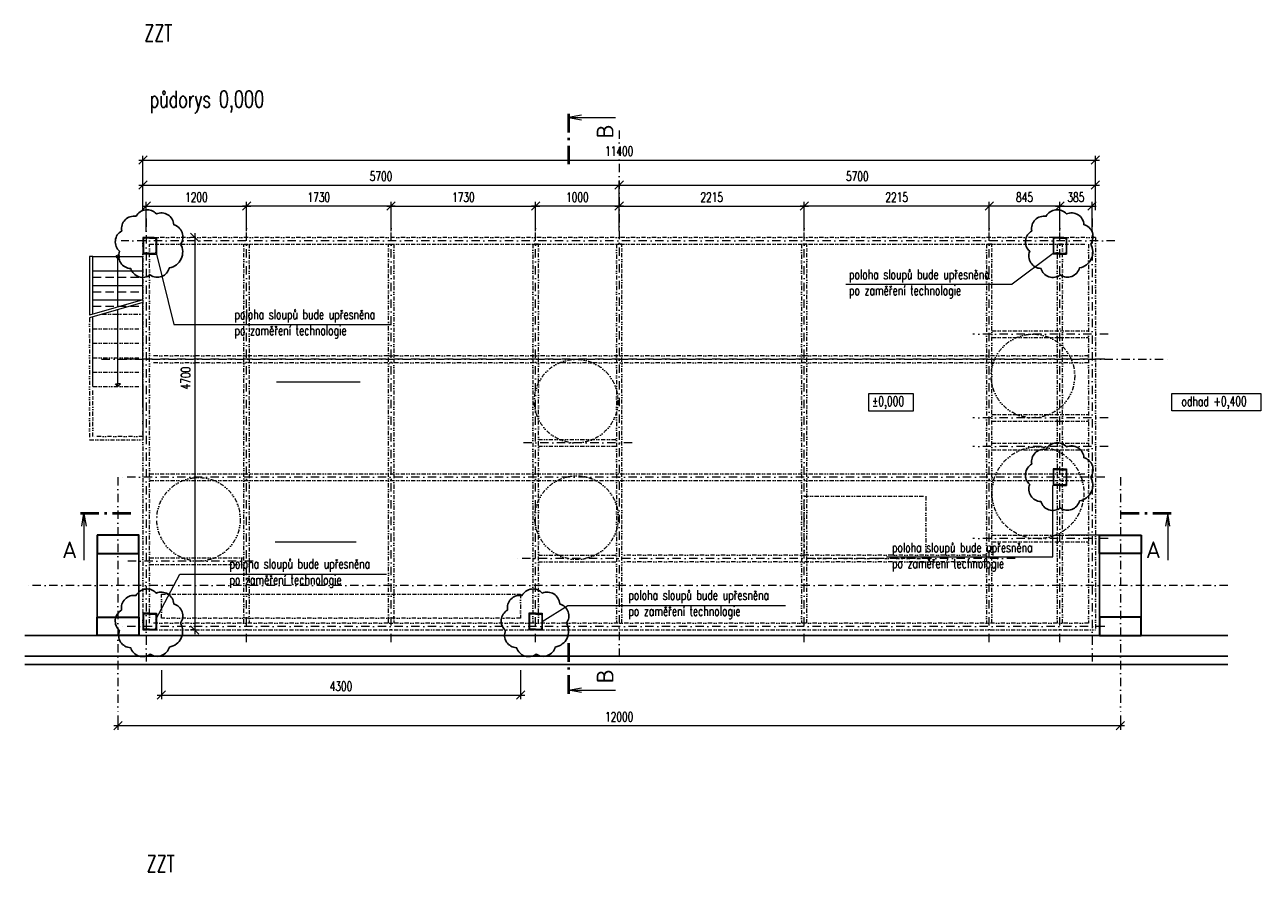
# Model space of a CAD drawing. Header units: millimetres. Extents: x 87184 to 252143, y -43579 to -2495.
# Tile 7 of 10: x 122570 to 137395, y -20175 to -10030. Entities that reach past the tile are written whole.
import ezdxf
from ezdxf.enums import TextEntityAlignment as Align

# ---------------------------------------------------------------- set-up
doc = ezdxf.new("R2010")
doc.units = ezdxf.units.MM
doc.header["$LTSCALE"] = 200
for name, pattern in [('DASHDOT', [1, 0.5, -0.25, 0, -0.25]), ('DASHED', [0.75, 0.5, -0.25]), ('DIVIDE2', [0.625, 0.25, -0.125, 0, -0.125, 0, -0.125])]:
    doc.linetypes.add(name, pattern=pattern)
doc.layers.get('Defpoints').update_dxf_attribs({"color": 140})
doc.layers.add('__stav kce+technolog', color=7, linetype='Continuous')
for name, color, linetype, lineweight in [('A99_N_kce-pohl', 1, 'Continuous', 5), ('A99_N_koty-100', 160, 'Continuous', 5), ('A99_N_txt-popis-50', 9, 'Continuous', 9)]:
    doc.layers.add(name, color=color, linetype=linetype, lineweight=lineweight)
doc.styles.add('A99_popis', font='isocpeur.ttf')
doc.styles.add('AR-KOTY', font='simplex', dxfattribs={"width": 0.7})
doc.styles.add('RomanS', font='romans.shx')
doc.dimstyles.new('VZT_50', dxfattribs={"dimscale": 0, "dimtxt": 112.5, "dimasz": 100, "dimexe": 50, "dimexo": 50, "dimgap": 50, "dimtad": 1, "dimdec": 0, "dimtxsty": 'AR-KOTY', "dimblk": 'OBLIQUE', "dimcen": 90, "dimdle": 50, "dimadec": 1, "dimazin": 0, "dimtfac": 1, "dimtdec": 0, "dimtix": 1, "dimtmove": 2, "dimatfit": 3, "dimldrblk": 'OBLIQUE', "dimfxl": 0, "dimlwd": 5, "dimlwe": 5, "dimarcsym": 0})

# ---------------------------------------------------------------- blocks, each defined once
blk = doc.blocks.new('*U108')
at = {"color": 0, "linetype": 'ByBlock'}
for p, q in [((-11.27, 0), (-11.27, -11.25)), ((248.17, 0), (248.17, -11.25))]:
    blk.add_line(p, q, dxfattribs=at)
at = {"color": 0, "linetype": 'ByBlock', "const_width": 0.63}
for points in [[(-12.15, 0), (-7.65, 0)], [(-6.39, 0), (-5.76, 0)], [(-4.5, 0), (0, 0)], [(241.4, 0), (236.9, 0)], [(243.29, 0), (242.66, 0)], [(249.05, 0), (244.55, 0)]]:
    blk.add_lwpolyline(points, dxfattribs=at)
at = {"color": 0, "linetype": 'ByBlock'}
for points in [[(-11.82, -3.1), (-11.27, 0), (-10.72, -3.1)], [(248.72, -3.1), (248.17, 0), (247.62, -3.1)]]:
    blk.add_lwpolyline(points, dxfattribs=at)
at = {"color": 0, "linetype": 'ByBlock', "style": 'A99_popis'}
blk.add_attdef('OZNŘ_1K', (-17.41, -10.73), '', height=5, rotation=359.9983, dxfattribs=at)
at = {"color": 0, "linetype": 'ByBlock', "style": 'A99_popis', "flags": 12}
blk.add_attdef('OZNŘ_2K', text='', height=5, dxfattribs=at).set_placement((246.53, -10.73), align=Align.RIGHT)
blk = doc.blocks.new('_OBLIQUE')
at = {"color": 0, "linetype": 'ByBlock'}
blk.add_line((-0.5, -0.5), (0.5, 0.5), dxfattribs=at)
blk = doc.blocks.new('*D84')
at = {"layer": 'A99_N_koty-100', "color": 0, "lineweight": 5, "transparency": 16777216}
for p, q in [((123935, -11650), (135435, -11650)), ((123985, -11950), (123985, -11600)), ((135385, -11950), (135385, -11600))]:
    blk.add_line(p, q, dxfattribs=at)
at = {"layer": 'Defpoints', "color": 0, "lineweight": 5, "transparency": 16777216}
for p in [(135385, -11650), (123985, -12575), (135385, -12575)]:
    blk.add_point(p, dxfattribs=at)
at = {"layer": 'A99_N_koty-100', "color": 0, "lineweight": 5, "transparency": 16777216, "xscale": 100, "yscale": 100, "zscale": 100, "rotation": 180}
blk.add_blockref('_OBLIQUE', (123985, -11650), dxfattribs=at)
at = {"layer": 'A99_N_koty-100', "color": 0, "lineweight": 5, "transparency": 16777216, "xscale": 100, "yscale": 100, "zscale": 100}
blk.add_blockref('_OBLIQUE', (135385, -11650), dxfattribs=at)
at = {"layer": 'A99_N_koty-100', "color": 0, "transparency": 16777216, "insert": (129685, -11544), "char_height": 112.5, "attachment_point": 5, "style": 'AR-KOTY'}
blk.add_mtext('11400', dxfattribs=at)
blk = doc.blocks.new('*D80')
at = {"layer": 'A99_N_koty-100', "color": 0, "lineweight": 5, "transparency": 16777216}
for p, q in [((123935, -11950), (129735, -11950)), ((123985, -12250), (123985, -11900)), ((129685, -12250), (129685, -11900))]:
    blk.add_line(p, q, dxfattribs=at)
at = {"layer": 'Defpoints', "color": 0, "transparency": 16777216}
for p in [(129685, -11950), (123985, -12575), (129685, -12575)]:
    blk.add_point(p, dxfattribs=at)
at = {"layer": 'A99_N_koty-100', "color": 0, "lineweight": 5, "transparency": 16777216, "xscale": 100, "yscale": 100, "zscale": 100, "rotation": 180}
blk.add_blockref('_OBLIQUE', (123985, -11950), dxfattribs=at)
at = {"layer": 'A99_N_koty-100', "color": 0, "lineweight": 5, "transparency": 16777216, "xscale": 100, "yscale": 100, "zscale": 100}
blk.add_blockref('_OBLIQUE', (129685, -11950), dxfattribs=at)
at = {"layer": 'A99_N_koty-100', "color": 0, "transparency": 16777216, "insert": (126835, -11844), "char_height": 112.5, "attachment_point": 5, "style": 'AR-KOTY'}
blk.add_mtext('5700', dxfattribs=at)
blk = doc.blocks.new('*D81')
at = {"layer": 'A99_N_koty-100', "color": 0, "lineweight": 5, "transparency": 16777216}
for p, q in [((126955, -12500), (126955, -12150)), ((128685, -12500), (128685, -12150)), ((126905, -12200), (128735, -12200))]:
    blk.add_line(p, q, dxfattribs=at)
at = {"layer": 'Defpoints', "color": 0, "transparency": 16777216}
for p in [(128685, -12200), (126955, -12675), (128685, -12610)]:
    blk.add_point(p, dxfattribs=at)
at = {"layer": 'A99_N_koty-100', "color": 0, "lineweight": 5, "transparency": 16777216, "xscale": 100, "yscale": 100, "zscale": 100, "rotation": 180}
blk.add_blockref('_OBLIQUE', (126955, -12200), dxfattribs=at)
at = {"layer": 'A99_N_koty-100', "color": 0, "lineweight": 5, "transparency": 16777216, "xscale": 100, "yscale": 100, "zscale": 100}
blk.add_blockref('_OBLIQUE', (128685, -12200), dxfattribs=at)
at = {"layer": 'A99_N_koty-100', "color": 0, "transparency": 16777216, "insert": (127820, -12093.75), "char_height": 112.5, "attachment_point": 5, "style": 'AR-KOTY'}
blk.add_mtext('1730', dxfattribs=at)
blk = doc.blocks.new('*D82')
at = {"layer": 'A99_N_koty-100', "color": 0, "lineweight": 5, "transparency": 16777216}
for p, q in [((129635, -11950), (135435.01, -11950)), ((129685, -12250), (129685, -11900)), ((135385.01, -12250), (135385.01, -11900))]:
    blk.add_line(p, q, dxfattribs=at)
at = {"layer": 'Defpoints', "color": 0, "transparency": 16777216}
for p in [(135385.01, -11950), (129685, -12502.5), (135385.01, -12575)]:
    blk.add_point(p, dxfattribs=at)
at = {"layer": 'A99_N_koty-100', "color": 0, "lineweight": 5, "transparency": 16777216, "xscale": 100, "yscale": 100, "zscale": 100, "rotation": 180}
blk.add_blockref('_OBLIQUE', (129685, -11950), dxfattribs=at)
at = {"layer": 'A99_N_koty-100', "color": 0, "lineweight": 5, "transparency": 16777216, "xscale": 100, "yscale": 100, "zscale": 100}
blk.add_blockref('_OBLIQUE', (135385.01, -11950), dxfattribs=at)
at = {"layer": 'A99_N_koty-100', "color": 0, "transparency": 16777216, "insert": (132535.005, -11843.75), "char_height": 112.5, "attachment_point": 5, "style": 'AR-KOTY'}
blk.add_mtext('5700', dxfattribs=at)
blk = doc.blocks.new('*D85')
at = {"layer": 'A99_N_koty-100', "color": 0, "lineweight": 5, "transparency": 16777216}
for p, q in [((129685, -12500), (129685, -12150)), ((131900, -12500), (131900, -12150)), ((129635, -12200), (131950, -12200))]:
    blk.add_line(p, q, dxfattribs=at)
at = {"layer": 'Defpoints', "color": 0, "transparency": 16777216}
for p in [(131900, -12200), (129685, -12586), (131900, -12640)]:
    blk.add_point(p, dxfattribs=at)
at = {"layer": 'A99_N_koty-100', "color": 0, "lineweight": 5, "transparency": 16777216, "xscale": 100, "yscale": 100, "zscale": 100, "rotation": 180}
blk.add_blockref('_OBLIQUE', (129685, -12200), dxfattribs=at)
at = {"layer": 'A99_N_koty-100', "color": 0, "lineweight": 5, "transparency": 16777216, "xscale": 100, "yscale": 100, "zscale": 100}
blk.add_blockref('_OBLIQUE', (131900, -12200), dxfattribs=at)
at = {"layer": 'A99_N_koty-100', "color": 0, "transparency": 16777216, "insert": (130793, -12094), "char_height": 112.5, "attachment_point": 5, "style": 'AR-KOTY'}
blk.add_mtext('2215', dxfattribs=at)
blk = doc.blocks.new('*D86')
at = {"layer": 'A99_N_koty-100', "color": 0, "lineweight": 5, "transparency": 16777216}
for p, q in [((124025, -12500), (124025, -12150)), ((125225, -12500), (125225, -12150)), ((123975, -12200), (125275, -12200))]:
    blk.add_line(p, q, dxfattribs=at)
at = {"layer": 'Defpoints', "color": 0, "transparency": 16777216}
for p in [(125225, -12200), (124025, -12615), (125225, -12675)]:
    blk.add_point(p, dxfattribs=at)
at = {"layer": 'A99_N_koty-100', "color": 0, "lineweight": 5, "transparency": 16777216, "xscale": 100, "yscale": 100, "zscale": 100, "rotation": 180}
blk.add_blockref('_OBLIQUE', (124025, -12200), dxfattribs=at)
at = {"layer": 'A99_N_koty-100', "color": 0, "lineweight": 5, "transparency": 16777216, "xscale": 100, "yscale": 100, "zscale": 100}
blk.add_blockref('_OBLIQUE', (125225, -12200), dxfattribs=at)
at = {"layer": 'A99_N_koty-100', "color": 0, "transparency": 16777216, "insert": (124625, -12094), "char_height": 112.5, "attachment_point": 5, "style": 'AR-KOTY'}
blk.add_mtext('1200', dxfattribs=at)
blk = doc.blocks.new('*D83')
at = {"layer": 'A99_N_koty-100', "color": 0, "lineweight": 5, "transparency": 16777216}
for p, q in [((128685, -12500), (128685, -12150)), ((129685, -12452.5), (129685, -12150)), ((129735, -12200), (128635, -12200))]:
    blk.add_line(p, q, dxfattribs=at)
at = {"layer": 'Defpoints', "color": 0, "transparency": 16777216}
for p in [(128685, -12200), (129685, -12502.5), (128685, -12610)]:
    blk.add_point(p, dxfattribs=at)
at = {"layer": 'A99_N_koty-100', "color": 0, "lineweight": 5, "transparency": 16777216, "xscale": 100, "yscale": 100, "zscale": 100, "rotation": 180}
blk.add_blockref('_OBLIQUE', (128685, -12200), dxfattribs=at)
at = {"layer": 'A99_N_koty-100', "color": 0, "lineweight": 5, "transparency": 16777216, "xscale": 100, "yscale": 100, "zscale": 100}
blk.add_blockref('_OBLIQUE', (129685, -12200), dxfattribs=at)
at = {"layer": 'A99_N_koty-100', "color": 0, "transparency": 16777216, "insert": (129185, -12093.75), "char_height": 112.5, "attachment_point": 5, "style": 'AR-KOTY'}
blk.add_mtext('1000', dxfattribs=at)
blk = doc.blocks.new('*D87')
at = {"layer": 'A99_N_koty-100', "color": 0, "lineweight": 5, "transparency": 16777216}
for p, q in [((134960, -12500), (134960, -12150)), ((135345, -12500), (135345, -12150)), ((134910, -12200), (135395, -12200))]:
    blk.add_line(p, q, dxfattribs=at)
at = {"layer": 'Defpoints', "color": 0, "transparency": 16777216}
for p in [(135345, -12200), (134960, -12655), (135345, -12655)]:
    blk.add_point(p, dxfattribs=at)
at = {"layer": 'A99_N_koty-100', "color": 0, "lineweight": 5, "transparency": 16777216, "xscale": 100, "yscale": 100, "zscale": 100, "rotation": 180}
blk.add_blockref('_OBLIQUE', (134960, -12200), dxfattribs=at)
at = {"layer": 'A99_N_koty-100', "color": 0, "lineweight": 5, "transparency": 16777216, "xscale": 100, "yscale": 100, "zscale": 100}
blk.add_blockref('_OBLIQUE', (135345, -12200), dxfattribs=at)
at = {"layer": 'A99_N_koty-100', "color": 0, "transparency": 16777216, "insert": (135152, -12094), "char_height": 112.5, "attachment_point": 5, "style": 'AR-KOTY'}
blk.add_mtext('385', dxfattribs=at)
blk = doc.blocks.new('*U109')
at = {"color": 0, "linetype": 'ByBlock'}
for p, q in [((-11.27, 0), (-11.27, -11.25)), ((125.87, 0), (125.87, -11.25))]:
    blk.add_line(p, q, dxfattribs=at)
at = {"color": 0, "linetype": 'ByBlock', "const_width": 0.63}
for points in [[(-12.15, 0), (-7.65, 0)], [(-6.39, 0), (-5.76, 0)], [(-4.5, 0), (0, 0)], [(119.1, 0), (114.6, 0)], [(120.99, 0), (120.36, 0)], [(126.75, 0), (122.25, 0)]]:
    blk.add_lwpolyline(points, dxfattribs=at)
at = {"color": 0, "linetype": 'ByBlock'}
for points in [[(-11.82, -3.1), (-11.27, 0), (-10.72, -3.1)], [(126.42, -3.1), (125.87, 0), (125.32, -3.1)]]:
    blk.add_lwpolyline(points, dxfattribs=at)
at = {"color": 0, "linetype": 'ByBlock', "style": 'A99_popis'}
blk.add_attdef('OZNŘ_1K', (-9.63, -10.73), '', height=5, dxfattribs=at)
at = {"color": 0, "linetype": 'ByBlock', "style": 'A99_popis', "flags": 12}
blk.add_attdef('OZNŘ_2K', text='', height=5, dxfattribs=at).set_placement((124.23, -10.73), align=Align.RIGHT)
blk = doc.blocks.new('*D88')
at = {"layer": 'A99_N_koty-100', "color": 0, "lineweight": 5, "transparency": 16777216}
for p, q in [((123685, -18300), (123685, -18470)), ((135685, -18300), (135685, -18470)), ((123635, -18420), (135735, -18420))]:
    blk.add_line(p, q, dxfattribs=at)
at = {"layer": 'Defpoints', "color": 0, "transparency": 16777216}
for p in [(123685, -18250), (135685, -18250), (135685, -18420)]:
    blk.add_point(p, dxfattribs=at)
at = {"layer": 'A99_N_koty-100', "color": 0, "lineweight": 5, "transparency": 16777216, "xscale": 100, "yscale": 100, "zscale": 100, "rotation": 180}
blk.add_blockref('_OBLIQUE', (123685, -18420), dxfattribs=at)
at = {"layer": 'A99_N_koty-100', "color": 0, "lineweight": 5, "transparency": 16777216, "xscale": 100, "yscale": 100, "zscale": 100}
blk.add_blockref('_OBLIQUE', (135685, -18420), dxfattribs=at)
at = {"layer": 'A99_N_koty-100', "color": 0, "transparency": 16777216, "insert": (129685, -18314), "char_height": 112.5, "attachment_point": 5, "style": 'AR-KOTY'}
blk.add_mtext('12000', dxfattribs=at)
blk = doc.blocks.new('*D89')
at = {"layer": 'A99_N_koty-100', "color": 0, "lineweight": 5, "transparency": 16777216}
for p, q in [((125225, -12500), (125225, -12150)), ((126955, -12500), (126955, -12150)), ((127005, -12200), (125175, -12200))]:
    blk.add_line(p, q, dxfattribs=at)
at = {"layer": 'Defpoints', "color": 0, "transparency": 16777216}
for p in [(125225, -12200), (125225, -12610), (126955, -12675)]:
    blk.add_point(p, dxfattribs=at)
at = {"layer": 'A99_N_koty-100', "color": 0, "lineweight": 5, "transparency": 16777216, "xscale": 100, "yscale": 100, "zscale": 100, "rotation": 180}
blk.add_blockref('_OBLIQUE', (125225, -12200), dxfattribs=at)
at = {"layer": 'A99_N_koty-100', "color": 0, "lineweight": 5, "transparency": 16777216, "xscale": 100, "yscale": 100, "zscale": 100}
blk.add_blockref('_OBLIQUE', (126955, -12200), dxfattribs=at)
at = {"layer": 'A99_N_koty-100', "color": 0, "transparency": 16777216, "insert": (126090, -12093.75), "char_height": 112.5, "attachment_point": 5, "style": 'AR-KOTY'}
blk.add_mtext('1730', dxfattribs=at)
blk = doc.blocks.new('*D90')
at = {"layer": 'A99_N_koty-100', "color": 0, "lineweight": 5, "transparency": 16777216}
for p, q in [((131900, -12500), (131900, -12150)), ((134115, -12500), (134115, -12150)), ((134165, -12200), (131850, -12200))]:
    blk.add_line(p, q, dxfattribs=at)
at = {"layer": 'Defpoints', "color": 0, "transparency": 16777216}
for p in [(131900, -12200), (134115, -12586), (131900, -12640)]:
    blk.add_point(p, dxfattribs=at)
at = {"layer": 'A99_N_koty-100', "color": 0, "lineweight": 5, "transparency": 16777216, "xscale": 100, "yscale": 100, "zscale": 100, "rotation": 180}
blk.add_blockref('_OBLIQUE', (131900, -12200), dxfattribs=at)
at = {"layer": 'A99_N_koty-100', "color": 0, "lineweight": 5, "transparency": 16777216, "xscale": 100, "yscale": 100, "zscale": 100}
blk.add_blockref('_OBLIQUE', (134115, -12200), dxfattribs=at)
at = {"layer": 'A99_N_koty-100', "color": 0, "transparency": 16777216, "insert": (133007, -12094), "char_height": 112.5, "attachment_point": 5, "style": 'AR-KOTY'}
blk.add_mtext('2215', dxfattribs=at)
blk = doc.blocks.new('*D91')
at = {"layer": 'A99_N_koty-100', "color": 0, "lineweight": 5, "transparency": 16777216}
for p, q in [((134115, -12450), (134115, -12150)), ((134960, -12500), (134960, -12150)), ((135010, -12200), (134065, -12200))]:
    blk.add_line(p, q, dxfattribs=at)
at = {"layer": 'Defpoints', "color": 0, "transparency": 16777216}
for p in [(134115, -12200), (134115, -12500), (134960, -12575)]:
    blk.add_point(p, dxfattribs=at)
at = {"layer": 'A99_N_koty-100', "color": 0, "lineweight": 5, "transparency": 16777216, "xscale": 100, "yscale": 100, "zscale": 100, "rotation": 180}
blk.add_blockref('_OBLIQUE', (134115, -12200), dxfattribs=at)
at = {"layer": 'A99_N_koty-100', "color": 0, "lineweight": 5, "transparency": 16777216, "xscale": 100, "yscale": 100, "zscale": 100}
blk.add_blockref('_OBLIQUE', (134960, -12200), dxfattribs=at)
at = {"layer": 'A99_N_koty-100', "color": 0, "transparency": 16777216, "insert": (134537, -12094), "char_height": 112.5, "attachment_point": 5, "style": 'AR-KOTY'}
blk.add_mtext('845', dxfattribs=at)
blk = doc.blocks.new('*D92')
at = {"layer": 'A99_N_koty-100', "color": 0, "lineweight": 5, "transparency": 16777216}
for p, q in [((124605, -12575), (124555, -12575)), ((124605, -12525), (124605, -17325)), ((124605, -17275), (124555, -17275))]:
    blk.add_line(p, q, dxfattribs=at)
at = {"layer": 'Defpoints', "color": 0, "transparency": 16777216}
for p in [(124605, -12575), (124605, -17275), (124605, -17275)]:
    blk.add_point(p, dxfattribs=at)
at = {"layer": 'A99_N_koty-100', "color": 0, "lineweight": 5, "transparency": 16777216, "xscale": 100, "yscale": 100, "zscale": 100}
for p, rotation in [((124605, -12575), 90), ((124605, -17275), 270)]:
    blk.add_blockref('_OBLIQUE', p, dxfattribs=dict(at, rotation=rotation))
at = {"layer": 'A99_N_koty-100', "color": 0, "transparency": 16777216, "insert": (124495, -14260), "char_height": 112.5, "attachment_point": 5, "rotation": 90, "style": 'AR-KOTY'}
blk.add_mtext('4700', dxfattribs=at)
blk = doc.blocks.new('*D93')
at = {"layer": 'A99_N_koty-100', "color": 0, "lineweight": 5, "transparency": 16777216}
for p, q in [((124205, -17755), (124205, -18105)), ((128505, -17755), (128505, -18105)), ((124155, -18055), (128555, -18055))]:
    blk.add_line(p, q, dxfattribs=at)
at = {"layer": 'Defpoints', "color": 0, "transparency": 16777216}
for p in [(124205, -17135), (128505, -17135), (128505, -18055)]:
    blk.add_point(p, dxfattribs=at)
at = {"layer": 'A99_N_koty-100', "color": 0, "lineweight": 5, "transparency": 16777216, "xscale": 100, "yscale": 100, "zscale": 100, "rotation": 180}
blk.add_blockref('_OBLIQUE', (124205, -18055), dxfattribs=at)
at = {"layer": 'A99_N_koty-100', "color": 0, "lineweight": 5, "transparency": 16777216, "xscale": 100, "yscale": 100, "zscale": 100}
blk.add_blockref('_OBLIQUE', (128505, -18055), dxfattribs=at)
at = {"layer": 'A99_N_koty-100', "color": 0, "transparency": 16777216, "insert": (126355, -17949), "char_height": 112.5, "attachment_point": 5, "style": 'AR-KOTY'}
blk.add_mtext('4300', dxfattribs=at)

msp = doc.modelspace()

# ---------------------------------------------------------------- linework, layer by layer
at = {"layer": '__stav kce+technolog', "color": 3}
for points in [[(124435, -12655, 0.5205671), (124353.7, -12423.6, 0.5205671), (124145.5, -12293.9, 0.5205671), (123902, -12322.8, 0.5205671), (123730.1, -12497.8, 0.5205671), (123705.3, -12741.8, 0.5205671), (123838.6, -12947.7, 0.5205671), (124071.4, -13024.9, 0.5205671), (124301.4, -12939.6, 0.5205671)], [(135329.4, -12654.7, 0.5205671), (135248.1, -12423.3, 0.5205671), (135039.9, -12293.6, 0.5205671), (134796.4, -12322.5, 0.5205671), (134624.4, -12497.5, 0.5205671), (134599.7, -12741.5, 0.5205671), (134733, -12947.4, 0.5205671), (134965.8, -13024.6, 0.5205671), (135195.7, -12939.3, 0.5205671)], [(135329.4, -15444.7, 0.5205671), (135248.1, -15213.3, 0.5205671), (135039.9, -15083.6, 0.5205671), (134796.4, -15112.5, 0.5205671), (134624.4, -15287.5, 0.5205671), (134599.7, -15531.5, 0.5205671), (134733, -15737.4, 0.5205671), (134965.8, -15814.6, 0.5205671), (135195.7, -15729.3, 0.5205671)], [(124434.4, -17194.7, 0.5205671), (124353.1, -16963.3, 0.5205671), (124144.9, -16833.6, 0.5205671), (123901.4, -16862.5, 0.5205671), (123729.4, -17037.5, 0.5205671), (123704.7, -17281.5, 0.5205671), (123838, -17487.4, 0.5205671), (124070.8, -17564.6, 0.5205671), (124300.7, -17479.3, 0.5205671)], [(129054.4, -17194.7, 0.5205671), (128973.1, -16963.3, 0.5205671), (128764.9, -16833.6, 0.5205671), (128521.4, -16862.5, 0.5205671), (128349.4, -17037.5, 0.5205671), (128324.7, -17281.5, 0.5205671), (128458, -17487.4, 0.5205671), (128690.8, -17564.6, 0.5205671), (128920.7, -17479.3, 0.5205671)]]:
    msp.add_lwpolyline(points, format="xyb", close=True, dxfattribs=at)
at = {"layer": '__stav kce+technolog', "ltscale": 0.05}
for points in [[(123935, -17340), (123935, -16140), (123435, -16140), (123435, -17340)], [(135435, -17340), (135435, -16140), (135935, -16140), (135935, -17340)]]:
    msp.add_lwpolyline(points, close=True, dxfattribs=at)
at = {"layer": '__stav kce+technolog', "lineweight": 30, "ltscale": 0.05}
for points in [[(123435, -16140), (123435, -16360), (123935, -16360), (123935, -16140)], [(135935, -16140), (135935, -16360), (135435, -16360), (135435, -16140)], [(123435, -17340), (123435, -17120), (123935, -17120), (123935, -17340)], [(135935, -17340), (135935, -17120), (135435, -17120), (135435, -17340)]]:
    msp.add_lwpolyline(points, close=True, dxfattribs=at)
at = {"layer": '__stav kce+technolog', "linetype": 'ByBlock', "lineweight": 5, "ltscale": 2}
msp.add_lwpolyline([(135435, -16140), (135065, -16140)], dxfattribs=at)
at = {"layer": '__stav kce+technolog', "ltscale": 0.05}
for points in [[(122570, -17340), (136970, -17340)], [(122570, -17590), (136970, -17590)], [(122570, -17690), (136970, -17690)]]:
    msp.add_lwpolyline(points, dxfattribs=at)
at = {"layer": 'A99_N_kce-pohl', "linetype": 'Continuous', "lineweight": 9, "ltscale": 0.2}
for p, q in [((123985, -12575), (123985, -12775)), ((124065, -12575), (123985, -12575)), ((123991, -12599), (123991, -12751)), ((124065, -12586), (124004, -12586)), ((124065, -12575), (124065, -12586)), ((124065, -12575), (124145, -12575)), ((124065, -12575), (124065, -12586)), ((124065, -12586), (124126, -12586)), ((124139, -12599), (124139, -12751)), ((124145, -12575), (124145, -12775)), ((134880, -12575), (134880, -12775)), ((134960, -12575), (134880, -12575)), ((134886, -12599), (134886, -12751)), ((134960, -12586), (134899, -12586)), ((134960, -12575), (134960, -12586)), ((134960, -12575), (135040, -12575)), ((134960, -12575), (134960, -12586)), ((134960, -12586), (135021, -12586)), ((135034, -12599), (135034, -12751)), ((135040, -12575), (135040, -12775)), ((124065, -12775), (123985, -12775)), ((124065, -12764), (124004, -12764)), ((124065, -12764), (124126, -12764)), ((124065, -12764), (124065, -12775)), ((124065, -12764), (124065, -12775)), ((124065, -12775), (124145, -12775)), ((134960, -12775), (134880, -12775)), ((134960, -12764), (134899, -12764)), ((134960, -12764), (135021, -12764)), ((134960, -12764), (134960, -12775)), ((134960, -12764), (134960, -12775)), ((134960, -12775), (135040, -12775)), ((134880, -15345), (134880, -15545)), ((134960, -15345), (134880, -15345)), ((134886, -15369), (134886, -15521)), ((134960, -15356), (134899, -15356)), ((134960, -15345), (134960, -15356)), ((134960, -15345), (135040, -15345)), ((134960, -15345), (134960, -15356)), ((134960, -15356), (135021, -15356)), ((135034, -15369), (135034, -15521)), ((135040, -15345), (135040, -15545)), ((134960, -15545), (134880, -15545)), ((134960, -15534), (134899, -15534)), ((134960, -15534), (135021, -15534)), ((134960, -15534), (134960, -15545)), ((134960, -15534), (134960, -15545)), ((134960, -15545), (135040, -15545)), ((123985, -17075), (123985, -17275)), ((124065, -17075), (123985, -17075)), ((123991, -17099), (123991, -17251)), ((124065, -17086), (124004, -17086)), ((124065, -17075), (124065, -17086)), ((124065, -17075), (124145, -17075)), ((124065, -17075), (124065, -17086)), ((124065, -17086), (124126, -17086)), ((124139, -17099), (124139, -17251)), ((124145, -17075), (124145, -17275)), ((128605, -17075), (128605, -17275)), ((128685, -17075), (128605, -17075)), ((128611, -17099), (128611, -17251)), ((128685, -17086), (128624, -17086)), ((128685, -17075), (128685, -17086)), ((128685, -17075), (128765, -17075)), ((128685, -17075), (128685, -17086)), ((128685, -17086), (128746, -17086)), ((128759, -17099), (128759, -17251)), ((128765, -17075), (128765, -17275)), ((124065, -17275), (123985, -17275)), ((124065, -17264), (124004, -17264)), ((124065, -17264), (124126, -17264)), ((124065, -17264), (124065, -17275)), ((124065, -17264), (124065, -17275)), ((124065, -17275), (124145, -17275)), ((128685, -17275), (128605, -17275)), ((128685, -17264), (128624, -17264)), ((128685, -17264), (128746, -17264)), ((128685, -17264), (128685, -17275)), ((128685, -17264), (128685, -17275)), ((128685, -17275), (128765, -17275))]:
    msp.add_line(p, q, dxfattribs=at)
at = {"layer": 'A99_N_kce-pohl', "linetype": 'DIVIDE2', "lineweight": 5}
for points in [[(123985, -12575), (123985, -17275)], [(135385, -12575), (123985, -12575)], [(135385, -12575), (135385, -17275)], [(125192.5, -17195), (125192.5, -12655), (125257.5, -12655), (125257.5, -17195)], [(126922.5, -17195), (126922.5, -12655), (126987.5, -12655), (126987.5, -17195)], [(128717.5, -17195), (128717.5, -12655), (128652.5, -12655), (128652.5, -17195)], [(129717.5, -17195), (129717.5, -12655), (129652.5, -12655), (129652.5, -17195)], [(131932.5, -17195), (131932.5, -12655), (131867.5, -12655), (131867.5, -17195)], [(134147.5, -17195), (134147.5, -12655), (134082.5, -12655), (134082.5, -17195)], [(134992.5, -17195), (134992.5, -12655), (134927.5, -12655), (134927.5, -17195)], [(123345, -13539.8), (123345, -15000)], [(123496.5, -13496), (123985, -13496)], [(123385, -13670), (123985, -13670)], [(134147.5, -13695), (135305, -13695)], [(134147.5, -13775), (135305, -13775)], [(123385, -13842.4), (123985, -13842.4)], [(123385, -14015.6), (123985, -14015.6)], [(135305, -13995), (135305, -13995), (124065, -13995)], [(135305, -14075), (135305, -14075), (124065, -14075)], [(123385, -14188.8), (123985, -14188.8)], [(123385, -14362.1), (123985, -14362.1)], [(123985, -14960), (123385, -14960), (123385, -14362.1)], [(134147.5, -14695), (135305, -14695)], [(134147.5, -14775), (135305, -14775)], [(123345, -15000), (123985, -15000)], [(128717.5, -14995), (129652.5, -14995)], [(128717.5, -15075), (129652.5, -15075)], [(134147.5, -15040), (135305, -15040)], [(134147.5, -15120), (135305, -15120)], [(124065, -15405), (124065, -15405), (135305, -15405)], [(124065, -15485), (124065, -15485), (135305, -15485)], [(134147.5, -16140.7), (135305, -16140.7)], [(134147.5, -16220.7), (135305, -16220.7)], [(124065, -16410), (124065, -16410), (125192.5, -16410)], [(128717.5, -16380), (129652.5, -16380)], [(134082.5, -16380), (129717.5, -16380)], [(124065, -16490), (124065, -16490), (125192.5, -16490)], [(128717.5, -16460), (129652.5, -16460)], [(134082.5, -16460), (129717.5, -16460)], [(123985, -17275), (135385, -17275)]]:
    msp.add_lwpolyline(points, dxfattribs=at)
msp.add_lwpolyline([(124065, -12655), (135305, -12655), (135305, -17195), (124065, -17195)], close=True, dxfattribs=at)
at = {"layer": 'A99_N_kce-pohl', "ltscale": 0.05}
for points in [[(123385, -12805), (123345, -12805), (123345, -13507.6)], [(123385, -12805), (123985, -12805)], [(123385, -13496), (123385, -12805)], [(123685, -13409.4), (123685, -12805)], [(123985, -13322.8), (123985, -12805)], [(123385, -12976.4), (123985, -12976.4)], [(123385, -13149.6), (123985, -13149.6)], [(123985, -13322.8), (123345, -13507.6)], [(123385, -13322.8), (123985, -13322.8)], [(123985, -13355), (123345, -13539.8)], [(123685, -14362.1), (123685, -13441.6)], [(123985, -14612.1), (123985, -13355)], [(123385, -14362.1), (123385, -13528.2)], [(123685, -14362.1), (123655, -14330), (123685, -14330)], [(123685, -14362.1), (123715, -14330), (123685, -14330)], [(123985, -14382.1), (123985, -14970)]]:
    msp.add_lwpolyline(points, dxfattribs=at)
at = {"layer": 'A99_N_kce-pohl', "linetype": 'DASHED'}
for points in [[(123385, -13053.2), (123985, -13053.2)], [(123385, -13226.4), (123985, -13226.4)], [(123385, -13399.6), (123985, -13399.6)]]:
    msp.add_lwpolyline(points, dxfattribs=at)
at = {"layer": 'A99_N_kce-pohl', "color": 6, "linetype": 'DIVIDE2', "lineweight": 5}
for points in [[(131900, -15675), (133357.4, -15675), (133357.4, -16417.9), (131900, -16417.9)], [(124205, -17135), (124205, -16845), (128505, -16845), (128505, -17135)]]:
    msp.add_lwpolyline(points, close=True, dxfattribs=at)
at = {"layer": 'A99_N_kce-pohl', "ltscale": 0.05}
msp.add_circle((123685, -12805), 20, dxfattribs=at)
at = {"layer": 'A99_N_kce-pohl', "color": 6, "linetype": 'DIVIDE2', "lineweight": 5}
for centre, radius in [((134637.9, -14233.7), 500), ((129170, -14535), 500), ((134697.4, -15631.6), 550), ((124650, -15950), 500), ((129175, -15930), 500)]:
    msp.add_circle(centre, radius, dxfattribs=at)
at = {"layer": 'A99_N_kce-pohl', "linetype": 'Continuous', "lineweight": 9, "ltscale": 0.2}
for centre, start, end in [((124004, -12599), 90, 180), ((124126, -12599), 0, 90), ((134899, -12599), 90, 180), ((135021, -12599), 0, 90), ((124004, -12751), 180, 270), ((124126, -12751), 270, 0), ((134899, -12751), 180, 270), ((135021, -12751), 270, 0), ((134899, -15369), 90, 180), ((135021, -15369), 0, 90), ((134899, -15521), 180, 270), ((135021, -15521), 270, 0), ((124004, -17099), 90, 180), ((124126, -17099), 0, 90), ((128624, -17099), 90, 180), ((128746, -17099), 0, 90), ((124004, -17251), 180, 270), ((124126, -17251), 270, 0), ((128624, -17251), 180, 270), ((128746, -17251), 270, 0)]:
    msp.add_arc(centre, 13, start, end, dxfattribs=at)
at = {"layer": 'A99_N_koty-100', "linetype": 'DASHDOT'}
for points in [[(129685, -11295), (129685, -17690)], [(124025, -12350), (124025, -17690)], [(125225, -17420), (125225, -12325)], [(126955, -17420), (126955, -12325)], [(128685, -17420), (128685, -12325)], [(131900, -17420), (131900, -12325)], [(134115, -17420), (134115, -12325)], [(134960, -17420), (134960, -12325)], [(135345, -12350), (135345, -17690)], [(135620, -12615), (135620, -12615), (123725, -12615)], [(135540, -13735), (133920, -13735)], [(123490, -14035), (136280, -14035)], [(135500, -14035), (135500, -14035), (123725, -14035)], [(135540, -14735), (133920, -14735)], [(129840, -15035), (128540, -15035)], [(135540, -15080), (133920, -15080)], [(123685, -15445), (123685, -15445), (123685, -18250)], [(135500, -15445), (135500, -15445), (123725, -15445)], [(135685, -15445), (135685, -15445), (135685, -18250)], [(135540, -16180.7), (133920, -16180.7)], [(125302.5, -16450), (123770, -16450)], [(134425, -16420), (128450, -16420)], [(136970, -16742.9), (122570, -16742.9)], [(135500, -17235), (135500, -17235), (123725, -17235)]]:
    msp.add_lwpolyline(points, dxfattribs=at)
at = {"layer": 'A99_N_koty-100'}
for points in [[(124145, -12775), (124354, -13620)], [(134880, -12769.8), (134390, -13135)], [(132400, -13135), (134390, -13135)], [(124354, -13620), (126960, -13620)], [(125585, -14305), (126585, -14305)], [(134875, -16400), (134875, -15545)], [(125566.7, -16220), (126535, -16220)], [(132885, -16400), (134875, -16400)], [(124139, -17150), (124425, -16605)], [(124425, -16605), (126900, -16605)], [(128765, -17175), (129069, -16980)], [(129069, -16980), (131675, -16980)]]:
    msp.add_lwpolyline(points, dxfattribs=at)
at = {"layer": 'A99_N_koty-100', "lineweight": 5}
for points in [[(132675, -14445), (133205, -14445), (133205, -14655), (132675, -14655)], [(136300, -14445), (137365, -14445), (137365, -14650), (136300, -14650)]]:
    msp.add_lwpolyline(points, close=True, dxfattribs=at)

# ---------------------------------------------------------------- block references
at = {"layer": 'A99_N_txt-popis-50'}
ref = msp.add_blockref('*U109', (129080, -17432.5), dxfattribs=dict(at, xscale=50, yscale=50, zscale=50, rotation=90))
ref.add_attrib('OZNŘ_1K', 'B', (129616.5, -17914.1), dxfattribs={"layer": '0', "color": 0, "linetype": 'ByBlock', "height": 200, "rotation": 90, "style": 'A99_popis'})
ref.add_attrib('OZNŘ_2K', 'B', dxfattribs={"layer": '0', "color": 0, "linetype": 'ByBlock', "height": 200, "rotation": 90, "style": 'A99_popis', "flags": 12}).set_placement((129616.5, -11220.9), align=Align.RIGHT)
ref = msp.add_blockref('*U108', (123842.5, -15878.7), dxfattribs=dict(at, xscale=50, yscale=50, zscale=50))
ref.add_attrib('OZNŘ_1K', 'A', (123017.2, -16415.1), dxfattribs={"layer": '0', "color": 0, "linetype": 'ByBlock', "height": 200, "rotation": 359.99825, "style": 'A99_popis'})
ref.add_attrib('OZNŘ_2K', 'A', dxfattribs={"layer": '0', "color": 0, "linetype": 'ByBlock', "height": 200, "style": 'A99_popis', "flags": 12}).set_placement((136169.1, -16415), align=Align.RIGHT)

# ---------------------------------------------------------------- texts
at = {"layer": 'A99_N_koty-100', "lineweight": 20, "style": 'RomanS', "width": 0.7}
for s, p in [('ZZT', (124168.3, -10230)), ('půdorys 0,000', (124750, -11020)), ('ZZT', (124198.3, -20175))]:
    msp.add_text(s, height=200, dxfattribs=at).set_placement(p, align=Align.CENTER)
at = {"layer": 'A99_N_koty-100', "char_height": 115, "attachment_point": 1, "style": 'AR-KOTY'}
for s, width, insert in [('poloha sloupů bude upřesněna po zaměření technologie', 1966.315, (132436.3, -12960)), ('poloha sloupů bude upřesněna po zaměření technologie', 1966.315, (125080, -13440)), ('%%P0,000', 792.706, (132710, -14480)), ('odhad +0,400', 1612.132, (136415, -14479.7)), ('poloha sloupů bude upřesněna po zaměření technologie', 1966.315, (132950, -16230)), ('poloha sloupů bude upřesněna po zaměření technologie', 1966.315, (125020, -16425)), ('poloha sloupů bude upřesněna po zaměření technologie', 1966.315, (129795, -16800))]:
    msp.add_mtext_dynamic_manual_height_columns(s, width=width, gutter_width=1000, heights=[0], dxfattribs=dict(at, insert=insert))

# ---------------------------------------------------------------- dimensions: what is measured, and where the dimension line sits
at = {"layer": 'A99_N_koty-100'}
for base, p1, p2, picture, middle in [((135385, -11650), (123985, -12575), (135385, -12575), '*D84', (129685, -11543.8)), ((129685, -11950), (123985, -12575), (129685, -12575), '*D80', (126835, -11843.8)), ((135385, -11950), (129685, -12502.5), (135385, -12575), '*D82', (132535, -11843.8)), ((125225, -12200), (124025, -12615), (125225, -12675), '*D86', (124625, -12093.8)), ((128685, -12200), (126955, -12675), (128685, -12610), '*D81', (127820, -12093.8)), ((128685, -12200), (129685, -12502.5), (128685, -12610), '*D83', (129185, -12093.8)), ((131900, -12200), (129685, -12586), (131900, -12640), '*D85', (130792.5, -12093.8)), ((134115, -12200), (134960, -12575), (134115, -12500), '*D91', (134537.5, -12093.8)), ((135345, -12200), (134960, -12655), (135345, -12655), '*D87', (135152.5, -12093.8)), ((128505, -18055), (124205, -17135), (128505, -17135), '*D93', (126355, -17948.7)), ((135685, -18420), (123685, -18250), (135685, -18250), '*D88', (129685, -18313.8))]:
    dim = msp.add_linear_dim(base=base, p1=p1, p2=p2, dimstyle='VZT_50', override={"dimscale": 1}, dxfattribs=at)
    dim.commit()
    dim.dimension.update_dxf_attribs({"geometry": picture, "text_midpoint": middle})
for base, p1, p2, picture, middle in [((125225, -12200), (126955, -12675), (125225, -12610), '*D89', (126090, -12093.8)), ((131900, -12200), (134115, -12586), (131900, -12640), '*D90', (133007.5, -12093.8))]:
    dim = msp.add_linear_dim(base=base, p1=p1, p2=p2, angle=180, dimstyle='VZT_50', override={"dimscale": 1}, dxfattribs=at)
    dim.commit()
    dim.dimension.update_dxf_attribs({"geometry": picture, "text_midpoint": middle})
dim = msp.add_linear_dim(base=(124605, -17275), p1=(124605, -12575), p2=(124605, -17275), angle=90, dimstyle='VZT_50', override={"dimscale": 1}, dxfattribs=at)
dim.commit()
dim.dimension.update_dxf_attribs({"geometry": '*D92', "text_midpoint": (124495, -14260), "dimtype": 160})

doc.saveas('drawing.dxf')
